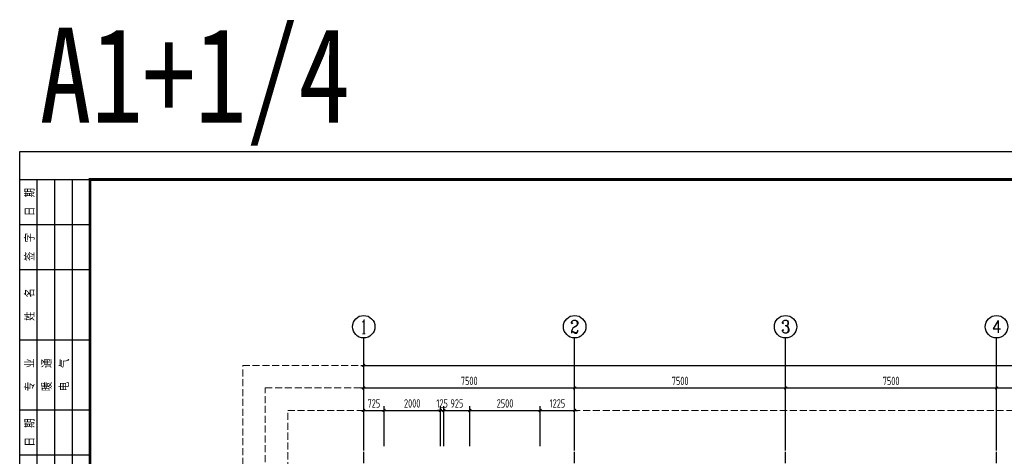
# Model space of a CAD drawing. Extents: x 409677 to 515540, y 78780 to 142866.
# Tile 3 of 10: x 409677 to 444683, y 127331 to 142866. Entities that reach past the tile are written whole.
import ezdxf
from ezdxf.enums import TextEntityAlignment as Align

# ---------------------------------------------------------------- set-up
doc = ezdxf.new("R2010")
doc.units = 0
doc.header["$LTSCALE"] = 1000
doc.linetypes.add('DASH', pattern=[0.35, 0.25, -0.1])
doc.linetypes.add('DOTE', pattern=[2.42, 2, -0.2, 0.02, -0.2])
doc.layers.get('0').update_dxf_attribs({"linetype": 'CONTINUOUS'})
doc.layers.get('Defpoints').update_dxf_attribs({"linetype": 'CONTINUOUS'})
doc.layers.add('A-ASIS', color=115, linetype='DASH', lineweight=0, plot=False)
for name, color, linetype in [('AXIS', 3, 'CONTINUOUS'), ('AXIS_TEXT', 7, 'CONTINUOUS'), ('H-图框', 4, 'CONTINUOUS'), ('S-DOTE', 253, 'DOTE'), ('S-PUB_DIM', 3, 'CONTINUOUS'), ('S-PUB_TITLE', 4, 'CONTINUOUS'), ('S-TAB_TEXT', 7, 'CONTINUOUS'), ('S-TEXT', 7, 'CONTINUOUS')]:
    doc.layers.add(name, color=color, linetype=linetype)
doc.styles.add('_TCH_AXIS', font='COMPLEX', dxfattribs={"bigfont": 'GBCBIG'})
doc.styles.add('COMPLEX', font='COMPLEX')
doc.styles.add('TSSD_DIMENSION_T3', font='tssdeng.shx', dxfattribs={"width": 0.7, "bigfont": 'Tssdchn.shx'})
doc.styles.add('宋体', font='txt', dxfattribs={"width": 0.8})
doc.styles.add('黑体', font='txt', dxfattribs={"width": 0.8, "height": 600})
doc.dimstyles.new('_TCH_ARCH&&100', dxfattribs={"dimtxt": 300, "dimasz": 100, "dimexe": 150, "dimexo": 200, "dimgap": 100, "dimtad": 1, "dimdec": 0, "dimzin": 0, "dimdsep": 46, "dimtxsty": 'TSSD_DIMENSION_T3', "dimblk": 'ARCHTICK', "dimcen": 0.09, "dimdle": 100, "dimclrt": 7, "dimazin": 2, "dimtfac": 1, "dimtdec": 0, "dimtix": 1, "dimtmove": 2, "dimatfit": 3, "dimfxl": 100, "dimtolj": 1, "dimtzin": 0, "dimarcsym": 0})
doc.dimstyles.new('TSSD_100_100&&100', dxfattribs={"dimtxt": 300, "dimasz": 100, "dimexe": 150, "dimexo": 200, "dimgap": 100, "dimtad": 1, "dimdec": 0, "dimzin": 0, "dimdsep": 46, "dimtxsty": 'TSSD_DIMENSION_T3', "dimblk": 'ARCHTICK', "dimcen": 0, "dimdle": 100, "dimclrt": 7, "dimadec": 0, "dimazin": 0, "dimtfac": 1, "dimtdec": 0, "dimtix": 1, "dimtmove": 2, "dimatfit": 3, "dimfxl": 10000, "dimtolj": 1, "dimtzin": 0, "dimarcsym": 0})

# ---------------------------------------------------------------- blocks, each defined once
blk = doc.blocks.new('_ArchTick')
at = {"color": 0, "linetype": 'ByBlock', "const_width": 0.4}
blk.add_lwpolyline([(-0.5, -0.5), (0.5, 0.5)], dxfattribs=at)
blk = doc.blocks.new('*D40')
at = {"layer": 'AXIS', "color": 0, "lineweight": -2, "transparency": 16777216}
for p, q in [((5700, 37190), (79550, 37190)), ((5800, 34315), (5800, 37340)), ((79450, 34315), (79450, 37340))]:
    blk.add_line(p, q, dxfattribs=at)
at = {"layer": 'Defpoints', "color": 0, "transparency": 16777216}
for p in [(79450, 37190), (5800, 34115), (79450, 34115)]:
    blk.add_point(p, dxfattribs=at)
at = {"layer": 'AXIS', "color": 0, "lineweight": -2, "transparency": 16777216, "xscale": 100, "yscale": 100, "zscale": 100, "rotation": 180}
blk.add_blockref('_ArchTick', (5800, 37190), dxfattribs=at)
at = {"layer": 'AXIS', "color": 0, "lineweight": -2, "transparency": 16777216, "xscale": 100, "yscale": 100, "zscale": 100}
blk.add_blockref('_ArchTick', (79450, 37190), dxfattribs=at)
at = {"layer": 'AXIS', "color": 7, "transparency": 16777216, "insert": (42625, 37440), "char_height": 300, "attachment_point": 5, "style": 'TSSD_DIMENSION_T3'}
blk.add_mtext('\\A1;73650', dxfattribs=at)
blk = doc.blocks.new('*D41')
at = {"layer": 'AXIS', "color": 0, "lineweight": -2, "transparency": 16777216}
for p, q in [((5800, 34315), (5800, 36540)), ((13300, 34315), (13300, 36540)), ((5700, 36390), (13400, 36390))]:
    blk.add_line(p, q, dxfattribs=at)
at = {"layer": 'Defpoints', "color": 0, "transparency": 16777216}
for p in [(13300, 36390), (5800, 34115), (13300, 34115)]:
    blk.add_point(p, dxfattribs=at)
at = {"layer": 'AXIS', "color": 0, "lineweight": -2, "transparency": 16777216, "xscale": 100, "yscale": 100, "zscale": 100, "rotation": 180}
blk.add_blockref('_ArchTick', (5800, 36390), dxfattribs=at)
at = {"layer": 'AXIS', "color": 0, "lineweight": -2, "transparency": 16777216, "xscale": 100, "yscale": 100, "zscale": 100}
blk.add_blockref('_ArchTick', (13300, 36390), dxfattribs=at)
at = {"layer": 'AXIS', "color": 7, "transparency": 16777216, "insert": (9550, 36640), "char_height": 300, "attachment_point": 5, "style": 'TSSD_DIMENSION_T3'}
blk.add_mtext('\\A1;7500', dxfattribs=at)
blk = doc.blocks.new('*D42')
at = {"layer": 'AXIS', "color": 0, "lineweight": -2, "transparency": 16777216}
for p, q in [((13300, 34315), (13300, 36540)), ((20800, 34315), (20800, 36540)), ((13200, 36390), (20900, 36390))]:
    blk.add_line(p, q, dxfattribs=at)
at = {"layer": 'Defpoints', "color": 0, "transparency": 16777216}
for p in [(20800, 36390), (13300, 34115), (20800, 34115)]:
    blk.add_point(p, dxfattribs=at)
at = {"layer": 'AXIS', "color": 0, "lineweight": -2, "transparency": 16777216, "xscale": 100, "yscale": 100, "zscale": 100, "rotation": 180}
blk.add_blockref('_ArchTick', (13300, 36390), dxfattribs=at)
at = {"layer": 'AXIS', "color": 0, "lineweight": -2, "transparency": 16777216, "xscale": 100, "yscale": 100, "zscale": 100}
blk.add_blockref('_ArchTick', (20800, 36390), dxfattribs=at)
at = {"layer": 'AXIS', "color": 7, "transparency": 16777216, "insert": (17050, 36640), "char_height": 300, "attachment_point": 5, "style": 'TSSD_DIMENSION_T3'}
blk.add_mtext('\\A1;7500', dxfattribs=at)
blk = doc.blocks.new('*D43')
at = {"layer": 'AXIS', "color": 0, "lineweight": -2, "transparency": 16777216}
for p, q in [((20800, 34315), (20800, 36540)), ((28300, 34315), (28300, 36540)), ((20700, 36390), (28400, 36390))]:
    blk.add_line(p, q, dxfattribs=at)
at = {"layer": 'Defpoints', "color": 0, "transparency": 16777216}
for p in [(28300, 36390), (20800, 34115), (28300, 34115)]:
    blk.add_point(p, dxfattribs=at)
at = {"layer": 'AXIS', "color": 0, "lineweight": -2, "transparency": 16777216, "xscale": 100, "yscale": 100, "zscale": 100, "rotation": 180}
blk.add_blockref('_ArchTick', (20800, 36390), dxfattribs=at)
at = {"layer": 'AXIS', "color": 0, "lineweight": -2, "transparency": 16777216, "xscale": 100, "yscale": 100, "zscale": 100}
blk.add_blockref('_ArchTick', (28300, 36390), dxfattribs=at)
at = {"layer": 'AXIS', "color": 7, "transparency": 16777216, "insert": (24550, 36640), "char_height": 300, "attachment_point": 5, "style": 'TSSD_DIMENSION_T3'}
blk.add_mtext('\\A1;7500', dxfattribs=at)
blk = doc.blocks.new('*D44')
at = {"layer": 'AXIS', "color": 0, "lineweight": -2, "transparency": 16777216}
for p, q in [((28300, 34315), (28300, 36540)), ((35800, 34315), (35800, 36540)), ((28200, 36390), (35900, 36390))]:
    blk.add_line(p, q, dxfattribs=at)
at = {"layer": 'Defpoints', "color": 0, "transparency": 16777216}
for p in [(35800, 36390), (28300, 34115), (35800, 34115)]:
    blk.add_point(p, dxfattribs=at)
at = {"layer": 'AXIS', "color": 0, "lineweight": -2, "transparency": 16777216, "xscale": 100, "yscale": 100, "zscale": 100, "rotation": 180}
blk.add_blockref('_ArchTick', (28300, 36390), dxfattribs=at)
at = {"layer": 'AXIS', "color": 0, "lineweight": -2, "transparency": 16777216, "xscale": 100, "yscale": 100, "zscale": 100}
blk.add_blockref('_ArchTick', (35800, 36390), dxfattribs=at)
at = {"layer": 'AXIS', "color": 7, "transparency": 16777216, "insert": (32050, 36640), "char_height": 300, "attachment_point": 5, "style": 'TSSD_DIMENSION_T3'}
blk.add_mtext('\\A1;7500', dxfattribs=at)
blk = doc.blocks.new('_AXISO')
blk.add_circle((0, 0), 0.5)
at = {"layer": 'AXIS_TEXT', "style": 'COMPLEX', "width": 1.041667}
blk.add_attdef('A', text='', height=0.56, dxfattribs=at).set_placement((-0.25, -0.28), (0.25, -0.28), align=Align.FIT)
blk = doc.blocks.new('会签栏')
at = {"layer": 'S-PUB_TITLE'}
for p, q in [((353298, -163828), (355798, -163828)), ((353298, -180228), (353298, -163828)), ((353923, -180228), (353923, -163828)), ((354548, -180228), (354548, -163828)), ((355173, -172028), (355173, -163828)), ((355798, -180228), (355798, -163828)), ((353298, -165428), (355798, -165428)), ((353298, -167028), (355798, -167028)), ((353298, -169528), (355798, -169528)), ((353298, -172028), (355798, -172028)), ((355173, -180228), (355173, -172028)), ((353298, -173628), (355798, -173628)), ((353298, -175228), (355798, -175228)), ((353298, -177728), (355798, -177728)), ((353298, -180228), (355798, -180228))]:
    blk.add_line(p, q, dxfattribs=at)
at = {"layer": 'S-PUB_TITLE', "style": '宋体', "width": 0.8}
for s, p in [('日  期', (353648, -164628)), ('签  字', (353648, -166228)), ('姓   名', (353648, -168278)), ('专   业', (353648, -170778)), ('暖   通', (354255, -170778)), ('电   气', (354877, -170778)), ('日  期', (353648, -172828)), ('签  字', (353648, -174428)), ('姓   名', (353648, -176478)), ('给 排 水', (355477, -178978)), ('专   业', (353648, -178978)), ('建   筑', (354260, -178978)), ('结   构', (354883, -178978))]:
    blk.add_text(s, height=300, rotation=90, dxfattribs=at).set_placement(p, align=Align.MIDDLE_CENTER)
blk = doc.blocks.new('*D68')
at = {"layer": 'Defpoints', "color": 0, "transparency": 16777216}
for p in [(3790, 12754), (3065, 11279), (3790, 11279)]:
    blk.add_point(p, dxfattribs=at)
at = {"layer": 'S-PUB_DIM', "color": 0, "lineweight": -2, "transparency": 16777216}
for p, q in [((2965, 12754), (3890, 12754)), ((3065, 11479), (3065, 12904)), ((3790, 11479), (3790, 12904))]:
    blk.add_line(p, q, dxfattribs=at)
at = {"layer": 'S-PUB_DIM', "color": 0, "lineweight": -2, "transparency": 16777216, "xscale": 100, "yscale": 100, "zscale": 100, "rotation": 180}
blk.add_blockref('_ArchTick', (3065, 12754), dxfattribs=at)
at = {"layer": 'S-PUB_DIM', "color": 0, "lineweight": -2, "transparency": 16777216, "xscale": 100, "yscale": 100, "zscale": 100}
blk.add_blockref('_ArchTick', (3790, 12754), dxfattribs=at)
at = {"layer": 'S-PUB_DIM', "color": 7, "transparency": 16777216, "insert": (3428, 13004), "char_height": 300, "attachment_point": 5, "style": 'TSSD_DIMENSION_T3'}
blk.add_mtext('\\A1;725', dxfattribs=at)
blk = doc.blocks.new('*D69')
at = {"layer": 'Defpoints', "color": 0, "transparency": 16777216}
for p in [(5790, 12754), (3790, 11279), (5790, 11279)]:
    blk.add_point(p, dxfattribs=at)
at = {"layer": 'S-PUB_DIM', "color": 0, "lineweight": -2, "transparency": 16777216}
for p, q in [((3690, 12754), (5890, 12754)), ((3790, 11479), (3790, 12904)), ((5790, 11479), (5790, 12904))]:
    blk.add_line(p, q, dxfattribs=at)
at = {"layer": 'S-PUB_DIM', "color": 0, "lineweight": -2, "transparency": 16777216, "xscale": 100, "yscale": 100, "zscale": 100, "rotation": 180}
blk.add_blockref('_ArchTick', (3790, 12754), dxfattribs=at)
at = {"layer": 'S-PUB_DIM', "color": 0, "lineweight": -2, "transparency": 16777216, "xscale": 100, "yscale": 100, "zscale": 100}
blk.add_blockref('_ArchTick', (5790, 12754), dxfattribs=at)
at = {"layer": 'S-PUB_DIM', "color": 7, "transparency": 16777216, "insert": (4790, 13004), "char_height": 300, "attachment_point": 5, "style": 'TSSD_DIMENSION_T3'}
blk.add_mtext('\\A1;2000', dxfattribs=at)
blk = doc.blocks.new('*D70')
at = {"layer": 'Defpoints', "color": 0, "transparency": 16777216}
for p in [(5915, 12754), (5790, 11279), (5915, 11279)]:
    blk.add_point(p, dxfattribs=at)
at = {"layer": 'S-PUB_DIM', "color": 0, "lineweight": -2, "transparency": 16777216}
for p, q in [((5790, 12754), (5690, 12754)), ((5790, 11479), (5790, 12904)), ((5790, 12754), (5915, 12754)), ((5915, 11479), (5915, 12904)), ((5915, 12754), (6015, 12754))]:
    blk.add_line(p, q, dxfattribs=at)
at = {"layer": 'S-PUB_DIM', "color": 0, "lineweight": -2, "transparency": 16777216, "xscale": 100, "yscale": 100, "zscale": 100}
blk.add_blockref('_ArchTick', (5790, 12754), dxfattribs=at)
at = {"layer": 'S-PUB_DIM', "color": 0, "lineweight": -2, "transparency": 16777216, "xscale": 100, "yscale": 100, "zscale": 100, "rotation": 180}
blk.add_blockref('_ArchTick', (5915, 12754), dxfattribs=at)
at = {"layer": 'S-PUB_DIM', "color": 7, "transparency": 16777216, "insert": (5853, 13004), "char_height": 300, "attachment_point": 5, "style": 'TSSD_DIMENSION_T3'}
blk.add_mtext('\\A1;125', dxfattribs=at)
blk = doc.blocks.new('*D71')
at = {"layer": 'Defpoints', "color": 0, "transparency": 16777216}
for p in [(6840, 12754), (5915, 11279), (6840, 11279)]:
    blk.add_point(p, dxfattribs=at)
at = {"layer": 'S-PUB_DIM', "color": 0, "lineweight": -2, "transparency": 16777216}
for p, q in [((5815, 12754), (6940, 12754)), ((5915, 11479), (5915, 12904)), ((6840, 11479), (6840, 12904))]:
    blk.add_line(p, q, dxfattribs=at)
at = {"layer": 'S-PUB_DIM', "color": 0, "lineweight": -2, "transparency": 16777216, "xscale": 100, "yscale": 100, "zscale": 100, "rotation": 180}
blk.add_blockref('_ArchTick', (5915, 12754), dxfattribs=at)
at = {"layer": 'S-PUB_DIM', "color": 0, "lineweight": -2, "transparency": 16777216, "xscale": 100, "yscale": 100, "zscale": 100}
blk.add_blockref('_ArchTick', (6840, 12754), dxfattribs=at)
at = {"layer": 'S-PUB_DIM', "color": 7, "transparency": 16777216, "insert": (6378, 13004), "char_height": 300, "attachment_point": 5, "style": 'TSSD_DIMENSION_T3'}
blk.add_mtext('\\A1;925', dxfattribs=at)
blk = doc.blocks.new('*D72')
at = {"layer": 'Defpoints', "color": 0, "transparency": 16777216}
for p in [(9340, 12754), (6840, 11279), (9340, 11279)]:
    blk.add_point(p, dxfattribs=at)
at = {"layer": 'S-PUB_DIM', "color": 0, "lineweight": -2, "transparency": 16777216}
for p, q in [((6740, 12754), (9440, 12754)), ((6840, 11479), (6840, 12904)), ((9340, 11479), (9340, 12904))]:
    blk.add_line(p, q, dxfattribs=at)
at = {"layer": 'S-PUB_DIM', "color": 0, "lineweight": -2, "transparency": 16777216, "xscale": 100, "yscale": 100, "zscale": 100, "rotation": 180}
blk.add_blockref('_ArchTick', (6840, 12754), dxfattribs=at)
at = {"layer": 'S-PUB_DIM', "color": 0, "lineweight": -2, "transparency": 16777216, "xscale": 100, "yscale": 100, "zscale": 100}
blk.add_blockref('_ArchTick', (9340, 12754), dxfattribs=at)
at = {"layer": 'S-PUB_DIM', "color": 7, "transparency": 16777216, "insert": (8090, 13004), "char_height": 300, "attachment_point": 5, "style": 'TSSD_DIMENSION_T3'}
blk.add_mtext('\\A1;2500', dxfattribs=at)
blk = doc.blocks.new('*D73')
at = {"layer": 'Defpoints', "color": 0, "transparency": 16777216}
for p in [(10565, 12754), (9340, 11279), (10565, 11279)]:
    blk.add_point(p, dxfattribs=at)
at = {"layer": 'S-PUB_DIM', "color": 0, "lineweight": -2, "transparency": 16777216}
for p, q in [((9240, 12754), (10665, 12754)), ((9340, 11479), (9340, 12904)), ((10565, 11479), (10565, 12904))]:
    blk.add_line(p, q, dxfattribs=at)
at = {"layer": 'S-PUB_DIM', "color": 0, "lineweight": -2, "transparency": 16777216, "xscale": 100, "yscale": 100, "zscale": 100, "rotation": 180}
blk.add_blockref('_ArchTick', (9340, 12754), dxfattribs=at)
at = {"layer": 'S-PUB_DIM', "color": 0, "lineweight": -2, "transparency": 16777216, "xscale": 100, "yscale": 100, "zscale": 100}
blk.add_blockref('_ArchTick', (10565, 12754), dxfattribs=at)
at = {"layer": 'S-PUB_DIM', "color": 7, "transparency": 16777216, "insert": (9953, 13004), "char_height": 300, "attachment_point": 5, "style": 'TSSD_DIMENSION_T3'}
blk.add_mtext('\\A1;1225', dxfattribs=at)
blk = doc.blocks.new('A$C338D70EA')
at = {"layer": 'A-ASIS'}
for points in [[(83750, 1450), (1500, 1450), (1500, 37189.7), (83750, 37189.7)], [(82950, 2250), (2300, 2250), (2300, 36389.7), (82950, 36389.7)], [(82150, 3050), (3100, 3050), (3100, 35589.7), (82150, 35589.7)]]:
    blk.add_lwpolyline(points, close=True, dxfattribs=at)
at = {"layer": 'AXIS'}
for p, q in [((5800, 34169.7), (5800, 38169.7)), ((13300, 34169.7), (13300, 38169.7)), ((20800, 34169.7), (20800, 38169.7)), ((28300, 34169.7), (28300, 38169.7))]:
    blk.add_line(p, q, dxfattribs=at)
at = {"layer": 'S-DOTE', "linetype": 'DOTE'}
for p, q in [((5800, 2250), (5800, 34114.7)), ((13300, 2250), (13300, 34114.7)), ((20800, 2250), (20800, 34114.7)), ((28300, 2250), (28300, 34114.7))]:
    blk.add_line(p, q, dxfattribs=at)
at = {"layer": 'AXIS'}
ref = blk.add_blockref('_AXISO', (5800, 38569.7), dxfattribs=dict(at, xscale=800, yscale=800, zscale=800))
ref.add_attrib('A', '1', dxfattribs={"layer": 'AXIS_TEXT', "height": 514.7, "style": '_TCH_AXIS'}).set_placement((5689.7, 38312.4), (5910.3, 38312.4), align=Align.FIT)
ref = blk.add_blockref('_AXISO', (13300, 38569.7), dxfattribs=dict(at, xscale=800, yscale=800, zscale=800))
ref.add_attrib('A', '2', dxfattribs={"layer": 'AXIS_TEXT', "height": 465.9, "style": '_TCH_AXIS'}).set_placement((13144.7, 38336.8), (13455.3, 38336.8), align=Align.FIT)
ref = blk.add_blockref('_AXISO', (20800, 38569.7), dxfattribs=dict(at, xscale=800, yscale=800, zscale=800))
ref.add_attrib('A', '3', dxfattribs={"layer": 'AXIS_TEXT', "height": 465.9, "style": '_TCH_AXIS'}).set_placement((20644.7, 38336.8), (20955.3, 38336.8), align=Align.FIT)
ref = blk.add_blockref('_AXISO', (28300, 38569.7), dxfattribs=dict(at, xscale=800, yscale=800, zscale=800))
ref.add_attrib('A', '4', dxfattribs={"layer": 'AXIS_TEXT', "height": 445.4, "style": '_TCH_AXIS'}).set_placement((28130.3, 38347), (28469.7, 38347), align=Align.FIT)
for p1, p2, distance, picture, middle in [((5800, 34114.7), (79450, 34114.7), 3075, '*D40', (42625, 37439.7)), ((5800, 34114.7), (13300, 34114.7), 2275, '*D41', (9550, 36639.7)), ((13300, 34114.7), (20800, 34114.7), 2275, '*D42', (17050, 36639.7)), ((20800, 34114.7), (28300, 34114.7), 2275, '*D43', (24550, 36639.7)), ((28300, 34114.7), (35800, 34114.7), 2275, '*D44', (32050, 36639.7))]:
    dim = blk.add_aligned_dim(p1=p1, p2=p2, distance=distance, dimstyle='_TCH_ARCH&&100', dxfattribs=at)
    dim.commit()
    dim.dimension.update_dxf_attribs({"geometry": picture, "text_midpoint": middle})
blk = doc.blocks.new('A$C574A6EEC')
at = {"layer": 'S-PUB_DIM'}
for p1, p2, picture, middle in [((3065.4, 11278.7), (3790.4, 11278.7), '*D68', (3427.9, 13003.7)), ((3790.4, 11278.7), (5790.4, 11278.7), '*D69', (4790.4, 13003.7)), ((5790.4, 11278.7), (5915.4, 11278.7), '*D70', (5852.9, 13003.7)), ((5915.4, 11278.7), (6840.4, 11278.7), '*D71', (6377.9, 13003.7)), ((6840.4, 11278.7), (9340.4, 11278.7), '*D72', (8090.4, 13003.7)), ((9340.4, 11278.7), (10565.4, 11278.7), '*D73', (9952.9, 13003.7))]:
    dim = blk.add_aligned_dim(p1=p1, p2=p2, distance=1475, dimstyle='TSSD_100_100&&100', dxfattribs=at)
    dim.commit()
    dim.dimension.update_dxf_attribs({"geometry": picture, "text_midpoint": middle})

msp = doc.modelspace()

# ---------------------------------------------------------------- linework, layer by layer
at = {"layer": 'H-图框', "color": 3}
msp.add_lwpolyline([(409677.3, 78779.8), (409677.3, 138179.8), (514802.3, 138179.8), (514802.3, 78779.8)], close=True, dxfattribs=at)
at = {"layer": 'S-PUB_TITLE', "linetype": 'ByBlock', "const_width": 100}
msp.add_lwpolyline([(412177.3, 79779.8), (412177.3, 137179.8), (513802.3, 137179.8), (513802.3, 79779.8)], close=True, dxfattribs=at)

# ---------------------------------------------------------------- block references
at = {"layer": 'S-PUB_TITLE'}
msp.add_blockref('会签栏', (56379.8, 301007.4), dxfattribs=at)
at = {"layer": 'S-TAB_TEXT', "color": 1, "linetype": 'ByBlock'}
msp.add_blockref('A$C574A6EEC', (418842.6, 116209.4), dxfattribs=at)
at = {"layer": 'S-TEXT', "linetype": 'ByBlock'}
msp.add_blockref('A$C338D70EA', (416108, 93373.3), dxfattribs=at)

# ---------------------------------------------------------------- texts
at = {"layer": 'S-TEXT', "style": '黑体', "width": 0.8}
msp.add_text('A1+1/4', height=3379.75, dxfattribs=at).set_placement((410386.8, 139204.9))

doc.saveas('drawing.dxf')
